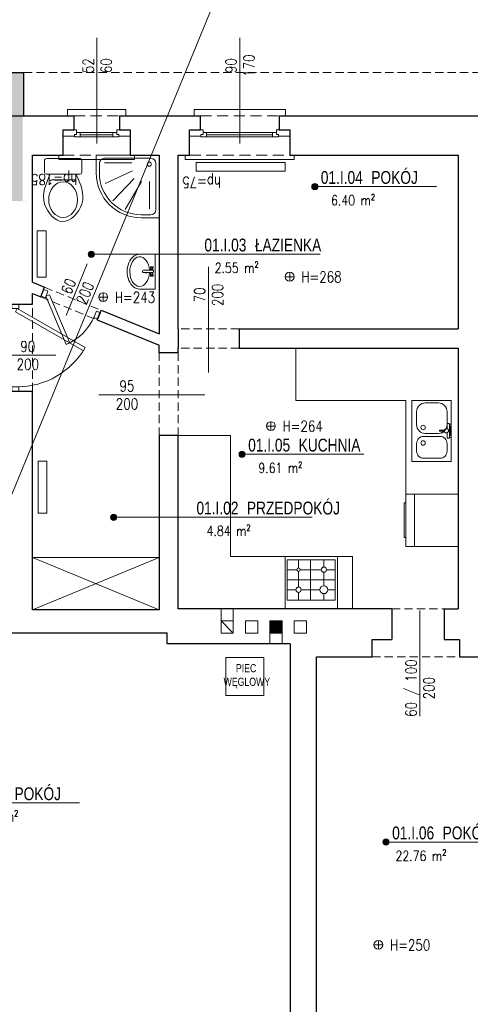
# Model space of a CAD drawing. Header units: millimetres. Extents: x 284606 to 628701, y -213781 to -93475.
# Tile 7 of 102: x 287550 to 288067, y -106438 to -105307. Entities that reach past the tile are written whole.
import ezdxf
from ezdxf.enums import TextEntityAlignment as Align

# ---------------------------------------------------------------- set-up
doc = ezdxf.new("R2010")
doc.units = ezdxf.units.MM
doc.linetypes.add('HIDDEN', pattern=[9.525, 6.35, -3.175])
doc.layers.get('0').update_dxf_attribs({"lineweight": 0})
for name, color, linetype, lineweight in [('!STR_Elewacje 0.15', 10, 'Continuous', 15), ('!STR_Konstrukcja 0.20', 200, 'Continuous', 20), ('!STR_Konstrukcja 0.30', 64, 'Continuous', 30), ('!STR_Ocieplenie 0.05', 1, 'Continuous', 5), ('!STR_Opisy 0.09', 8, 'Continuous', 9), ('!STR_Przerywana 0.09', 8, 'HIDDEN', 9), ('!STR_Stolarka drzwiowa', 8, 'Continuous', 15), ('!STR_Stolarka okienna', 72, 'Continuous', 15)]:
    doc.layers.add(name, color=color, linetype=linetype, lineweight=lineweight)
for name, color, linetype, lineweight, true_color in [('!STR_Kreskowanie ścian', 7, 'Continuous', 5, 0xa6a6a6), ('!STR_Wentylacja', 7, 'Continuous', 15, 0x3399ff), ('EKO Wyposażenie', 7, 'Continuous', 5, 0x919191)]:
    doc.layers.add(name, color=color, linetype=linetype, lineweight=lineweight, true_color=true_color)
doc.styles.add('1_50', font='txt', dxfattribs={"width": 0.8})
doc.styles.add('AB_Arial', font='NirmalaS.ttf')
doc.styles.add('EKO 1-10', font='romans.shx', dxfattribs={"width": 0.8, "height": 15})
doc.styles.add('EKO 1-5', font='romans.shx', dxfattribs={"width": 0.8, "height": 10})

# ---------------------------------------------------------------- blocks, each defined once
blk = doc.blocks.new('PIEC KAFLOWY')
at = {"layer": 'EKO Wyposażenie'}
blk.add_lwpolyline([(12.5, -14.8), (73.2, -14.8), (73.2, -75.5), (12.5, -75.5)], close=True, dxfattribs=at)
at = {"layer": 'EKO Wyposażenie', "insert": (33.9, -25.4), "char_height": 19.5, "attachment_point": 1, "style": '1_50'}
blk.add_mtext_dynamic_manual_height_columns('\\pi-5.3249;{\\H0.66667x;PIEC \\P\\pi-25.002;WĘGLOWY}', width=18.247, gutter_width=12.5, heights=[0], dxfattribs=at)
blk = doc.blocks.new('*U119')
for p, q in [((0, 19.3), (0, -19.3)), ((16, 21.3), (2, 21.3)), ((18, -19.3), (18, 19.3)), ((24.4, 13.1), (24.4, -12.8)), ((16, -21.3), (2, -21.3))]:
    blk.add_line(p, q)
for centre, start, end in [((2, 19.3), 90, 180), ((16, 19.3), 360, 90), ((26.4, 13.1), 114.5682, 180), ((2, -19.3), 180, 270), ((16, -19.3), 270, 360), ((26.4, -12.8), 180, 244.5293)]:
    blk.add_arc(centre, 2, start, end)
blk.add_ellipse((47.2, 0.1), major_axis=(20.4, 0), ratio=0.810803)
blk.add_open_spline([(18, 14.9), (29.2, 20), (49.7, 28.9), (82.8, 0.7), (50.2, -29.4), (29.2, -20), (18, -14.6)], degree=3, knots=[1.212901, 1.212901, 1.212901, 1.212901, 36.090844, 64.924591, 94.904253, 129.876154, 129.876154, 129.876154, 129.876154])
blk = doc.blocks.new('*U229')
at = {"linetype": 'Continuous'}
for p, q in [((-31.3, 27.6), (-31.3, 0)), ((-1.6, 4), (-1.6, 20.6)), ((0.2, 22.4), (0.6, 22.4)), ((2.4, 20.6), (2.4, 4)), ((31.3, 27.6), (31.3, 0)), ((-31.3, 0), (31.3, 0)), ((-4.7, 7.9), (-6.9, 8.3)), ((-4.7, 3.8), (-6.9, 3.4)), ((-1.6, 4.2), (-4.1, 4.2)), ((-1.6, 8.5), (-4, 7.3)), ((1.2, 2.8), (-0.4, 2.8)), ((4.8, 7.3), (2.4, 8.5)), ((4.8, 4.2), (2.4, 4.2)), ((5.5, 7.9), (7.7, 8.3)), ((5.5, 3.8), (7.7, 3.4))]:
    blk.add_line(p, q, dxfattribs=at)
for centre, radius, start, end in [((0.3, 15.9), 2.89, 131.1962, 228.8038), ((0.2, 20.6), 1.8, 90, 180), ((0.6, 20.6), 1.8, 0, 90), ((0.3, 15.9), 2.89, 318.1635, 41.8365), ((-0.4, 4), 1.2, 180, 270), ((1.2, 4), 1.2, 270, 0)]:
    blk.add_arc(centre, radius, start, end, dxfattribs=at)
for centre, major_axis, ratio, start_param, end_param in [((0, 27.6), (31.3, 0), 0.713042, 0, 3.141593), ((0, 27.6), (26.6, 0), 0.662269, 4.803016, 10.93344), ((5.5, 5.8), (0, 2.05), 0.476554, 0, 3.141593), ((7.8, 5.8), (0, 2.47), 0.476554, 5.436764, 10.271199)]:
    blk.add_ellipse(centre, major_axis=major_axis, ratio=ratio, start_param=start_param, end_param=end_param, dxfattribs=at)
at = {"linetype": 'Continuous', "extrusion": (-3.22359e-14, -3.55849e-14, -1)}
blk.add_ellipse((-7.3, 5.8), major_axis=(0, 2.05), ratio=0.476554, dxfattribs=at)
for centre, major_axis, start_param, end_param in [((-7, 5.8), (0, 2.47), 5.436764, 10.271199), ((-4.7, 5.8), (0, 2.05), 0, 3.141593)]:
    blk.add_ellipse(centre, major_axis=major_axis, ratio=0.476554, start_param=start_param, end_param=end_param, dxfattribs=at)
at = {"linetype": 'Continuous'}
blk.add_ellipse((8.1, 5.8), major_axis=(0, 2.05), ratio=0.476554, dxfattribs=at)
blk = doc.blocks.new('wysokosc2')
at = {"ltscale": 2}
for points in [[(-5.1, 0), (5, 0)], [(0, 5.1), (0, -5.1)]]:
    blk.add_lwpolyline(points, dxfattribs=at)
blk.add_circle((0, 0), 5.03, dxfattribs=at)
at = {"ltscale": 2, "style": 'EKO 1-5', "width": 0.8}
blk.add_attdef('WYS', (13.3, -6), '', height=12.5, dxfattribs=at)
blk = doc.blocks.new('brodzik2')
for p, q in [((-11.8, 85.6), (-25.6, 85.6)), ((-4.6, 11.8), (-4.6, 78.4)), ((-85.6, 25.6), (-85.6, 11.8)), ((-78.4, 4.6), (-11.8, 4.6))]:
    blk.add_line(p, q)
for points in [[(-25.6, 90), (0, 90), (0, 0), (-90, 0), (-90, 25.6)], [(-22.4, 38.2), (-40.9, 77.4)], [(-10.9, 38.9), (-10.9, 78.4)], [(-33.8, 35.8), (-65.4, 66.3)], [(-37.7, 25.3), (-78.3, 48.7)], [(-37.7, 13.6), (-77.2, 13.6)]]:
    blk.add_lwpolyline(points)
blk.add_circle((-13, 13.9), 2.96)
for centre, radius, start, end in [((-25.5, 25.5), 64.5, 90.0764, 179.9683), ((-25.6, 25.6), 60, 90, 180), ((-11.8, 78.4), 7.2, 360, 90), ((-78.4, 11.8), 7.2, 180, 270), ((-11.8, 11.8), 7.2, 270, 0)]:
    blk.add_arc(centre, radius, start, end)
blk = doc.blocks.new('*U232')
for p, q in [((-60, 0), (0, 0)), ((0, 0), (0, -60)), ((-60, -5), (-60, 0)), ((-60, -60), (-60, -5)), ((-60, -5), (-60, -5)), ((-57.5, -10), (-2.5, -10)), ((-57.5, -56.5), (-57.5, -10)), ((-44.5, -17.5), (-44.5, -10)), ((-29.2, -10), (-29.2, -56.5)), ((-15.5, -10), (-15.5, -19)), ((-2.5, -10), (-2.5, -56.5)), ((-57.5, -22), (-49, -22)), ((-40, -22), (-18.5, -22)), ((-12.5, -22), (-2.5, -22)), ((-2.5, -33.5), (-57.5, -33.5)), ((-44.5, -42), (-44.5, -26.5)), ((-15.5, -25), (-15.5, -43)), ((-47.5, -45), (-57.5, -45)), ((-17.5, -45), (-41.5, -45)), ((-2.5, -45), (-13.5, -45)), ((-2.5, -56.5), (-57.5, -56.5)), ((-44.5, -56.5), (-44.5, -48)), ((-15.5, -47), (-15.5, -56.5)), ((0, -60), (-60, -60))]:
    blk.add_line(p, q)
for centre, radius in [((-44.5, -22), 4.5), ((-15.5, -22), 3), ((-44.5, -45), 3), ((-15.5, -45), 2)]:
    blk.add_circle(centre, radius)
blk = doc.blocks.new('*U106')
blk.add_lwpolyline([(70, -45), (0, -45), (0, 0), (70, 0)], close=True)
for points in [[(20.6, -4.6), (11.6, -4.6, 0.414214), (3.6, -12.6), (3.6, -31.6, 0.414214), (11.6, -39.6), (20.6, -39.6, 0.414214), (28.6, -31.6), (28.6, -12.6, 0.414214)], [(42, -39.6), (57, -39.6, 0.414214), (67, -29.6), (67, -14.6, 0.414214), (57, -4.6), (42, -4.6, 0.414214), (32, -14.6), (32, -29.6, 0.414214)]]:
    blk.add_lwpolyline(points, format="xyb", close=True)
for centre in [(21.1, -32.1), (38.9, -32.1)]:
    blk.add_circle(centre, 2.54)
blk = doc.blocks.new('*U107')
for p, q in [((-11.1, 2.2), (-11.6, 1.6)), ((-11.6, 1.6), (-7.9, -0.1)), ((-7.6, 0.8), (-11.1, 2.2)), ((-4.9, 7.5), (-4.6, 1.8)), ((-2.9, 8.1), (-4.4, 8)), ((-0.4, 7.7), (-2.4, 7.6)), ((-1.5, -7.8), (-2.4, 7.6)), ((-2.4, 7.6), (-2.2, 5.1)), ((-2.2, 5.1), (-0.2, 5.2)), ((-0.7, -5.3), (-1.2, 5.2)), ((-0.2, 5.2), (-0.4, 7.7)), ((-13.4, -0.7), (-13.4, -1.2)), ((-8, -0.2), (-13.2, -0.5)), ((-13.1, -1.5), (-7.9, -1.2)), ((-4.3, -2.8), (-4, -8)), ((-3.5, -8.5), (-2, -8.4)), ((0.3, -5.2), (-1.7, -5.3)), ((-1.7, -5.3), (-1.5, -7.8)), ((-1.5, -7.8), (0.5, -7.7)), ((0.5, -7.7), (0.3, -5.2))]:
    blk.add_line(p, q)
blk.add_circle((-5.4, -0.5), 2.5)
for centre, radius, start, end in [((-4.4, 7.5), 0.5, 93.0582, 183.0582), ((-2.9, 7.6), 0.5, 3.0582, 93.0582), ((-13.2, -0.7), 0.25, 93.0582, 183.0582), ((-13.2, -1.2), 0.25, 183.0582, 273.0582), ((-3.5, -8), 0.5, 183.0582, 273.0582), ((-2, -7.9), 0.5, 273.0582, 3.0582)]:
    blk.add_arc(centre, radius, start, end)
blk = doc.blocks.new('*U233')
for p, q in [((0, 60), (60, 60)), ((0, 0), (0, 60)), ((60, 0), (60, 60)), ((0, 50), (60, 50)), ((0, 0), (60, 0))]:
    blk.add_line(p, q)
blk.add_lwpolyline([(50, 60), (50, 62), (10, 62), (10, 60)])
blk = doc.blocks.new('*U121')
at = {"layer": '!STR_Opisy 0.09', "linetype": 'Continuous'}
blk.add_line((0, -153.5), (0, -32.2), dxfattribs=at)
at = {"layer": '!STR_Opisy 0.09', "linetype": 'Continuous', "style": 'EKO 1-5', "width": 0.8}
blk.add_attdef('HP=', (50.5, 21.5), '', height=12.5, rotation=180, dxfattribs=at)
at = {"layer": '!STR_Opisy 0.09', "ltscale": 0.7, "style": 'EKO 1-5', "width": 0.8}
blk.add_attdef('WYS', text='', height=12.5, rotation=270, dxfattribs=at).set_placement((-10.5, -121.4), align=Align.MIDDLE_CENTER)
at = {"layer": '!STR_Opisy 0.09', "linetype": 'Continuous', "style": 'EKO 1-5', "width": 0.8}
blk.add_attdef('SZER', text='', height=12.5, rotation=270, dxfattribs=at).set_placement((0, -121.4), align=Align.BOTTOM_CENTER)
blk = doc.blocks.new('*U234')
at = {"layer": '!STR_Opisy 0.09', "linetype": 'Continuous'}
blk.add_line((0, 32.1), (0, -89.2), dxfattribs=at)
at = {"layer": '!STR_Opisy 0.09', "ltscale": 0.7, "style": 'EKO 1-5', "width": 0.8}
blk.add_attdef('WYS', text='', height=12.5, rotation=270, dxfattribs=at).set_placement((-10.5, 0), align=Align.MIDDLE_CENTER)
at = {"layer": '!STR_Opisy 0.09', "linetype": 'Continuous', "style": 'EKO 1-5', "width": 0.8}
blk.add_attdef('SZER', text='', height=12.5, rotation=270, dxfattribs=at).set_placement((0, 0), align=Align.BOTTOM_CENTER)
blk.add_attdef('HP=', (50.5, -134.6), '', height=12.5, rotation=180, dxfattribs=at)
blk = doc.blocks.new('*U238')
at = {"layer": '!STR_Opisy 0.09', "linetype": 'Continuous'}
blk.add_line((53.7, 44.2), (53.7, -20), dxfattribs=at)
at = {"layer": '!STR_Stolarka drzwiowa'}
for points in [[(0, 0), (45, 77.9), (48.8, 75.8), (3.8, -2.2)], [(-5, -6.2), (0, -6.2), (0, 1.8), (-5, 1.8)], [(90, -6.2), (95, -6.2), (95, 1.8), (90, 1.8)]]:
    blk.add_lwpolyline(points, close=True, dxfattribs=at)
blk.add_arc((0, 0), 90, 0, 60, dxfattribs=at)
at = {"layer": '!STR_Opisy 0.09', "linetype": 'Continuous', "style": 'EKO 1-10', "width": 0.8}
blk.add_attdef('SZER', text='', height=12.5, rotation=90, dxfattribs=at).set_placement((53.7, 12.1), align=Align.BOTTOM_CENTER)
at = {"layer": '!STR_Opisy 0.09', "ltscale": 0.7, "style": 'EKO 1-10', "width": 0.8}
blk.add_attdef('WYS', text='', height=12.5, rotation=90, dxfattribs=at).set_placement((64.2, 12.1), align=Align.MIDDLE_CENTER)
blk = doc.blocks.new('*U241')
at = {"layer": '!STR_Opisy 0.09', "linetype": 'Continuous'}
blk.add_line((29.7, 52.5), (29.7, -11.7), dxfattribs=at)
at = {"layer": '!STR_Stolarka drzwiowa'}
for points in [[(-5, 6.2), (0, 6.2), (0, -1.8), (-5, -1.8)], [(0, 0), (42.4, -42.4), (45.5, -39.3), (3.1, 3.1)], [(60, 6.2), (65, 6.2), (65, -1.8), (60, -1.8)]]:
    blk.add_lwpolyline(points, close=True, dxfattribs=at)
blk.add_arc((0, 0), 60, 315, 0, dxfattribs=at)
at = {"layer": '!STR_Opisy 0.09', "linetype": 'Continuous', "style": 'EKO 1-10', "width": 0.8}
blk.add_attdef('SZER', text='', height=12.5, rotation=90, dxfattribs=at).set_placement((29.7, 20.4), align=Align.BOTTOM_CENTER)
at = {"layer": '!STR_Opisy 0.09', "ltscale": 0.7, "style": 'EKO 1-10', "width": 0.8}
blk.add_attdef('WYS', text='', height=12.5, rotation=90, dxfattribs=at).set_placement((40.2, 20.4), align=Align.MIDDLE_CENTER)
blk = doc.blocks.new('*U134')
at = {"layer": '!STR_Konstrukcja 0.20', "linetype": 'Continuous', "lineweight": 15}
for points in [[(8.1, 45.8), (0.6, 45.8), (0.6, 53.3), (105.6, 53.3), (105.6, 45.8), (98.1, 45.8)], [(-4.4, 0.8), (-9.4, 0.8), (-9.4, -4.2), (115.6, -4.2), (115.6, 0.8), (110.6, 0.8)]]:
    blk.add_lwpolyline(points, dxfattribs=at)
at = {"layer": '!STR_Konstrukcja 0.30', "ltscale": 2}
for points in [[(-4.4, 0.8), (-4.4, 29.7), (8.1, 29.7), (8.1, 45.8)], [(98.1, 45.8), (98.1, 29.7), (110.6, 29.7), (110.6, 0.8)]]:
    blk.add_lwpolyline(points, dxfattribs=at)
at = {"layer": '!STR_Przerywana 0.09', "ltscale": 2}
for points in [[(8.1, 45.8), (98.1, 45.8)], [(-4.4, 0.8), (110.6, 0.8)]]:
    blk.add_lwpolyline(points, dxfattribs=at)
at = {"layer": '!STR_Stolarka okienna', "ltscale": 0.3}
for points in [[(-4.4, 22.6), (-4.4, 29.7), (11, 29.7), (11, 24.5), (8.5, 24.5), (8.5, 22.6), (-4.4, 22.6)], [(97.6, 21.6), (97.6, 24.5), (95.1, 24.5), (95.1, 26.7), (11, 26.7), (11, 24.5), (8.5, 24.5), (8.5, 21.6), (97.6, 21.6)], [(15.1, 26.7), (15.1, 21.6)], [(90.6, 24.1), (15.1, 24.1)], [(90.6, 21.6), (90.6, 26.7)], [(110.6, 22.6), (110.6, 29.7), (95.1, 29.7), (95.1, 24.5), (97.6, 24.5), (97.6, 22.6), (110.6, 22.6)]]:
    blk.add_lwpolyline(points, dxfattribs=at)
blk = doc.blocks.new('*U246')
at = {"layer": '!STR_Opisy 0.09', "linetype": 'Continuous'}
blk.add_line((0, 32.1), (0, -89.2), dxfattribs=at)
at = {"layer": '!STR_Opisy 0.09', "ltscale": 0.7, "style": 'EKO 1-5', "width": 0.8}
blk.add_attdef('WYS', text='', height=12.5, rotation=270, dxfattribs=at).set_placement((-10.5, 0), align=Align.MIDDLE_CENTER)
at = {"layer": '!STR_Opisy 0.09', "linetype": 'Continuous', "style": 'EKO 1-5', "width": 0.8}
blk.add_attdef('SZER', text='', height=12.5, rotation=270, dxfattribs=at).set_placement((0, 0), align=Align.BOTTOM_CENTER)
blk.add_attdef('HP=', (21.4, -127.7), '', height=12.5, rotation=180, dxfattribs=at)
blk = doc.blocks.new('*U145')
at = {"layer": '!STR_Konstrukcja 0.20', "linetype": 'Continuous', "lineweight": 15}
for points in [[(8.1, 45.8), (0.6, 45.8), (0.6, 53.3), (67.6, 53.3), (67.6, 45.8), (60.1, 45.8)], [(-4.4, 0.8), (-9.4, 0.8), (-9.4, -4.2), (77.6, -4.2), (77.6, 0.8), (72.6, 0.8)]]:
    blk.add_lwpolyline(points, dxfattribs=at)
at = {"layer": '!STR_Konstrukcja 0.30', "ltscale": 2}
for points in [[(-4.4, 0.8), (-4.4, 29.7), (8.1, 29.7), (8.1, 45.8)], [(60.1, 45.8), (60.1, 29.7), (72.6, 29.7), (72.6, 0.8)]]:
    blk.add_lwpolyline(points, dxfattribs=at)
at = {"layer": '!STR_Przerywana 0.09', "ltscale": 2}
for points in [[(8.1, 45.8), (60.1, 45.8)], [(-4.4, 0.8), (72.6, 0.8)]]:
    blk.add_lwpolyline(points, dxfattribs=at)
at = {"layer": '!STR_Stolarka okienna', "ltscale": 0.3}
for points in [[(-4.4, 22.6), (-4.4, 29.7), (11, 29.7), (11, 24.5), (8.5, 24.5), (8.5, 22.6), (-4.4, 22.6)], [(59.6, 21.6), (59.6, 24.5), (57.1, 24.5), (57.1, 26.7), (11, 26.7), (11, 24.5), (8.5, 24.5), (8.5, 21.6), (59.6, 21.6)], [(15.1, 26.7), (15.1, 21.6)], [(52.6, 24.1), (15.1, 24.1)], [(52.6, 21.6), (52.6, 26.7)], [(72.6, 22.6), (72.6, 29.7), (57.1, 29.7), (57.1, 24.5), (59.6, 24.5), (59.6, 22.6), (72.6, 22.6)]]:
    blk.add_lwpolyline(points, dxfattribs=at)
blk = doc.blocks.new('*U154')
at = {"layer": '!STR_Opisy 0.09', "linetype": 'Continuous'}
blk.add_line((0, 32.1), (0, -89.2), dxfattribs=at)
at = {"layer": '!STR_Opisy 0.09', "ltscale": 0.7, "style": 'EKO 1-5', "width": 0.8}
blk.add_attdef('WYS', text='', height=12.5, rotation=270, dxfattribs=at).set_placement((-10.5, 0), align=Align.MIDDLE_CENTER)
at = {"layer": '!STR_Opisy 0.09', "linetype": 'Continuous', "style": 'EKO 1-5', "width": 0.8}
blk.add_attdef('SZER', text='', height=12.5, rotation=270, dxfattribs=at).set_placement((0, 0), align=Align.BOTTOM_CENTER)
blk.add_attdef('HP=', (22.5, -124.5), '', height=12.5, rotation=180, dxfattribs=at)
blk = doc.blocks.new('*U459')
at = {"ltscale": 0.3}
blk.add_hatch(color=256, dxfattribs=at).paths.add_polyline_path([(-0.9, 50, 1), (6.8, 50, 1)])
at = {"ltscale": 1.5}
blk.add_line((17.6, 50), (154.6, 50), dxfattribs=at)
at = {"ltscale": 0.3}
blk.add_lwpolyline([(17.6, 50), (3, 50)], dxfattribs=at)
blk.add_circle((3, 50), 3.86, dxfattribs=at)
at = {"ltscale": 1.5, "width": 0.8}
for tag, p, height, style in [('NR_POM.', (10.5, 53.4), 16, 'AB_Arial'), ('NAZWA_POMIESZCZENIA', (66.9, 53.4), 16, 'AB_Arial'), ('POSADZKA', (9.1, 4), 12.5, 'EKO 1-5')]:
    blk.add_attdef(tag, p, '', height=height, rotation=0, dxfattribs=dict(at, style=style))
at = {"ltscale": 1.5, "style": 'EKO 1-5', "width": 0.8}
blk.add_attdef('POWIERZCHNIA', text='', height=12.5, rotation=0, dxfattribs=at).set_placement((78.1, 22.9), align=Align.BOTTOM_RIGHT)
blk = doc.blocks.new('*U470')
at = {"ltscale": 0.3}
blk.add_hatch(color=256, dxfattribs=at).paths.add_polyline_path([(-134.5, 50, 1), (-126.7, 50, 1)])
at = {"ltscale": 1.5}
blk.add_line((17.6, 50), (154.6, 50), dxfattribs=at)
at = {"ltscale": 0.3}
blk.add_lwpolyline([(17.6, 50), (3, 50)], dxfattribs=at)
blk.add_circle((-130.6, 50), 3.86, dxfattribs=at)
at = {"ltscale": 1.5, "width": 0.8}
for tag, p, height, style in [('NR_POM.', (10.5, 53.4), 16, 'AB_Arial'), ('NAZWA_POMIESZCZENIA', (66.9, 53.4), 16, 'AB_Arial'), ('POSADZKA', (9.1, 4), 12.5, 'EKO 1-5')]:
    blk.add_attdef(tag, p, '', height=height, rotation=0, dxfattribs=dict(at, style=style))
at = {"ltscale": 1.5, "style": 'EKO 1-5', "width": 0.8}
blk.add_attdef('POWIERZCHNIA', text='', height=12.5, rotation=0, dxfattribs=at).set_placement((78.1, 22.9), align=Align.BOTTOM_RIGHT)
blk = doc.blocks.new('*U469')
at = {"ltscale": 0.3}
blk.add_hatch(color=256, dxfattribs=at).paths.add_polyline_path([(-96.5, 50, 1), (-88.8, 50, 1)])
at = {"ltscale": 1.5}
blk.add_line((17.6, 50), (154.6, 50), dxfattribs=at)
at = {"ltscale": 0.3}
blk.add_lwpolyline([(17.6, 50), (3, 50)], dxfattribs=at)
blk.add_circle((-92.6, 50), 3.86, dxfattribs=at)
at = {"ltscale": 1.5, "width": 0.8}
for tag, p, height, style in [('NR_POM.', (10.5, 53.4), 16, 'AB_Arial'), ('NAZWA_POMIESZCZENIA', (66.9, 53.4), 16, 'AB_Arial'), ('POSADZKA', (9.1, 4), 12.5, 'EKO 1-5')]:
    blk.add_attdef(tag, p, '', height=height, rotation=0, dxfattribs=dict(at, style=style))
at = {"ltscale": 1.5, "style": 'EKO 1-5', "width": 0.8}
blk.add_attdef('POWIERZCHNIA', text='', height=12.5, rotation=0, dxfattribs=at).set_placement((78.1, 22.9), align=Align.BOTTOM_RIGHT)

msp = doc.modelspace()

# ---------------------------------------------------------------- hatches: boundary and pattern name
at = {"layer": '!STR_Kreskowanie ścian', "ltscale": 1.5}
h = msp.add_hatch(dxfattribs=at)
h.set_pattern_fill('AR-B88', color=8, scale=0.1, angle=90)
h.set_pattern_definition([(90, (0.048, 2671.18), (-20.32, 1e-15), []), (180, (0.048, 2671.18), (-20.32, -10.16), [20.32, -20.32])])
h.paths.add_polyline_path([(287467.9, -106579), (287422.9, -106579), (287422.9, -106573), (287422.8, -106573), (287372.8, -106623), (287372.8, -106629), (287467.9, -106629)])
h.paths.add_polyline_path([(287467.9, -106534), (287467.9, -106528), (287467.8, -106531), (287422.8, -106573), (287422.9, -106573), (287422.9, -106579), (287467.9, -106579)])
h.paths.add_polyline_path([(287509.7, -105418), (287554.6, -105417.9), (287554.6, -105367.9), (287459.6, -105368), (287459.6, -105514.9), (287509.7, -105514.9)])
h.paths.add_polyline_path([(287553.1, -105418), (287509.7, -105418), (287509.7, -105514.9), (287569.5, -105516), (287553.1, -105516)])
h.paths.add_polyline_path([(288412.1, -105431), (288412.1, -105431), (288412.1, -105418), (288325.1, -105418), (288325.1, -105463), (288325.1, -105463), (288325.1, -105477.7), (288355.1, -105476), (288355.1, -105476)])
h.paths.add_polyline_path([(288462.1, -105381), (288462.1, -105368), (288325.1, -105368), (288325.1, -105418), (288412.1, -105418), (288412.1, -105431), (288412.1, -105431)])
h.paths.add_polyline_path([(288355.1, -105476), (288325.1, -105453), (288325.1, -105504.6), (288325.1, -105587.5), (288325.1, -105500.7), (288355.1, -105475.7)])
h.paths.add_polyline_path([(288234.9, -105741), (288234.9, -105706.1), (288212.4, -105706.1), (288212.4, -105741)])
h.paths.add_polyline_path([(287075.5, -105726.8), (287075.5, -105672.7), (287050.5, -105672.7), (287050.5, -105726.8)])
h.paths.add_polyline_path([(288602, -105749.7), (288602, -105711.9), (288579.5, -105711.9), (288579.5, -105749.7)])
h.paths.add_polyline_path([(287924.9, -106505.2), (287963.3, -106505.2), (287963.3, -106482.7), (287924.9, -106482.7)])
h.paths.add_polyline_path([(286998, -106391.4), (286990.5, -106391.4), (286990.5, -106286.4), (286998, -106286.4)], flags=16)
h.paths.add_polyline_path([(287033.3, -106376.4), (287028.1, -106376.4), (287028.1, -106380.9), (287025.2, -106380.9), (287025.2, -106383.9), (286998.1, -106383.9), (286998.1, -106572.6), (287043.1, -106527.6), (287043.1, -106396.4), (287032.2, -106396.4), (287032.2, -106383.4), (287033.3, -106383.4)])
h.paths.add_polyline_path([(286998.1, -106117.9), (287025.2, -106117.9), (287025.2, -106120.8), (287028.1, -106120.8), (287028.1, -106124.9), (287033.3, -106124.9), (287033.3, -106118.3), (287032.2, -106118.3), (287032.2, -106105.4), (287043.1, -106105.4), (287043.1, -106026.7), (286998.1, -106026.7)])
h.paths.add_polyline_path([(287025.2, -106207.9), (286998.1, -106207.9), (286998.1, -106293.9), (287025.2, -106293.9), (287025.2, -106296.8), (287028.1, -106296.8), (287028.1, -106300.9), (287033.3, -106300.9), (287033.3, -106294.3), (287032.2, -106294.3), (287032.2, -106281.4), (287043.1, -106281.4), (287043.1, -106220.4), (287032.2, -106220.4), (287032.2, -106207.4), (287033.3, -106207.4), (287033.3, -106200.4), (287028.1, -106200.4), (287028.1, -106204.9), (287025.2, -106204.9)])
h.paths.add_polyline_path([(286998.1, -106026.7), (286948.1, -106026.7), (286948.1, -106622.6), (286998.1, -106572.6)])
h.paths.add_polyline_path([(286998, -106110.4), (286998, -106215.4), (286990.5, -106215.4), (286990.5, -106110.4)], flags=16)
h.paths.add_polyline_path([(288890.5, -106319.9), (288864.1, -106319.9), (288864.1, -106316.9), (288861.1, -106316.9), (288861.1, -106312.4), (288855.9, -106312.4), (288855.9, -106319.4), (288857, -106319.4), (288857, -106332.4), (288845.5, -106332.4), (288845.5, -106528), (288890.5, -106573)])
h.paths.add_polyline_path([(288905.4, -106170.4), (288905.4, -106065.4), (288897.9, -106065.4), (288897.9, -106170.4)], flags=16)
h.paths.add_polyline_path([(288905.4, -106162.9), (288890.5, -106162.9), (288890.5, -106229.9), (288905.4, -106229.9), (288905.4, -106222.4), (288897.9, -106222.4), (288897.9, -106327.4), (288905.4, -106327.4), (288905.4, -106319.9), (288890.5, -106319.9), (288890.5, -106573), (288940.4, -106623), (288940.4, -105381.2), (288890.5, -105431.1), (288890.5, -106072.9), (288905.4, -106072.9)])
h.paths.add_polyline_path([(288855.9, -106079.9), (288861.1, -106079.9), (288861.1, -106075.8), (288864.1, -106075.8), (288864.1, -106072.9), (288890.5, -106072.9), (288890.5, -105431.1), (288845.5, -105476.1), (288845.5, -106060.4), (288857, -106060.4), (288857, -106073.3), (288855.9, -106073.3)])
h.paths.add_polyline_path([(288861.1, -106155.4), (288855.9, -106155.4), (288855.9, -106162.4), (288857, -106162.4), (288857, -106175.4), (288845.5, -106175.4), (288845.5, -106217.4), (288857, -106217.4), (288857, -106230.3), (288855.9, -106230.3), (288855.9, -106236.9), (288861.1, -106236.9), (288861.1, -106232.8), (288864.1, -106232.8), (288864.1, -106229.9), (288890.5, -106229.9), (288890.5, -106162.9), (288864.1, -106162.9), (288864.1, -106159.9), (288861.1, -106159.9)])
at = {"layer": '!STR_Wentylacja', "ltscale": 1.5}
h = msp.add_hatch(color=8, dxfattribs=at)
h.dxf.hatch_style = 1
h.paths.add_polyline_path([(287850.7, -105997.7), (287836.7, -105997.7), (287836.7, -106011.7), (287850.7, -106011.7)])

# ---------------------------------------------------------------- linework, layer by layer
at = {"layer": '!STR_Elewacje 0.15', "color": 8, "ltscale": 1.5}
for points in [[(287752.3, -105471.3), (287854.3, -105471.3), (287854.3, -105481.3), (287752.3, -105481.3)], [(287580, -105549.8), (287580, -105603.2), (287570, -105603.2), (287570, -105549.8)], [(287580.9, -105814.4), (287580.9, -105874.1), (287570.9, -105874.1), (287570.9, -105814.4)]]:
    msp.add_lwpolyline(points, close=True, dxfattribs=at)
at = {"layer": '!STR_Konstrukcja 0.30', "color": 8, "ltscale": 1.5}
for p, q in [((287554.6, -105417.9), (287554.6, -105367.9)), ((287564.6, -105608.9), (287578.4, -105614.6)), ((287573.9, -105625.7), (287578.4, -105614.6)), ((287564.6, -105621.9), (287573.9, -105625.7)), ((287535, -105633.9), (287564.6, -105633.9)), ((287638.7, -105652.1), (287643.2, -105641)), ((287643.2, -105641), (287709.6, -105668.1)), ((287638.7, -105652.1), (287709.6, -105681)), ((287731.6, -105662.5), (287731.6, -105684.5)), ((287801.6, -105662.5), (288052.6, -105662.5)), ((287801.6, -105662.5), (287801.6, -105684.5)), ((287709.6, -105690), (287709.6, -105681)), ((287801.6, -105684.5), (288052.6, -105684.5)), ((287731.6, -105690), (287709.6, -105690)), ((287535, -105733.9), (287564.6, -105733.9)), ((287731.6, -105785), (287709.6, -105785)), ((287976.6, -105983.9), (287976.6, -106018.9)), ((288036.6, -105983.9), (288036.6, -106018.9)), ((288036.6, -105983.9), (288052.6, -105983.9))]:
    msp.add_line(p, q, dxfattribs=at)
for points in [[(287459.6, -105464.9), (287459.6, -105367.9), (287554.6, -105367.9)], [(286985, -105514.9), (287509.6, -105514.9), (287509.6, -105417.9), (287612.1, -105417.9)], [(287664.1, -105417.9), (287757.2, -105417.9)], [(287847.2, -105417.9), (288156.5, -105417.9)], [(287564.6, -105608.9), (287564.6, -105462.9), (287599.6, -105462.9)], [(287676.6, -105462.9), (287709.6, -105462.9), (287709.6, -105668.1)], [(287731.6, -105662.5), (287731.6, -105462.9), (287744.7, -105462.9)], [(287859.7, -105462.9), (288052.6, -105462.9), (288052.6, -105662.5)], [(287564.6, -105633.9), (287564.6, -105621.9), (287564.6, -105621.9)], [(287731.6, -105690), (287731.6, -105684.5)], [(288052.6, -105684.5), (288052.6, -105983.9)], [(287709.6, -105785), (287709.6, -105984.9), (287564.6, -105984.9), (287564.6, -105733.9)], [(287976.6, -105983.9), (287731.6, -105983.9), (287731.6, -105785)], [(287523, -106011.2), (287719, -106011.2)], [(287860, -106024.2), (287719, -106024.2), (287719, -106011.2)], [(287860, -106024.2), (287860, -106523.9), (287804.4, -106523.9)], [(287954, -106038.9), (287954, -106018.9), (287976.6, -106018.9)], [(288036.6, -106018.9), (288054, -106018.9), (288054, -106038.9)], [(288037.5, -106545.9), (287890, -106545.9), (287890, -106038.9), (287954, -106038.9)], [(288054, -106038.9), (288265, -106038.9)]]:
    msp.add_lwpolyline(points, dxfattribs=at)
at = {"layer": '!STR_Ocieplenie 0.05', "color": 253, "ltscale": 1.5, "true_color": 0x999999}
msp.add_line((284771.2, -112581.3), (290111.6, -99604.1), dxfattribs=at)
at = {"layer": '!STR_Opisy 0.09', "color": 8}
for p, q in [((287631.8, -105576.7), (287764.5, -105576.7)), ((287657.6, -105878.7), (287745.5, -105878.7))]:
    msp.add_line(p, q, dxfattribs=at)
at = {"layer": '!STR_Przerywana 0.09', "color": 8, "ltscale": 1.5}
for p, q in [((287578.4, -105614.6), (287643.2, -105641)), ((287573.9, -105625.7), (287638.7, -105652.1)), ((287564.6, -105733.9), (287564.6, -105633.9)), ((287801.6, -105662.5), (287731.6, -105662.5)), ((287801.6, -105684.5), (287731.6, -105684.5)), ((287709.6, -105785), (287709.6, -105690)), ((287731.6, -105785), (287731.6, -105690)), ((287976.6, -105983.9), (288036.6, -105983.9)), ((287954, -106038.9), (288054, -106038.9))]:
    msp.add_line(p, q, dxfattribs=at)
msp.add_lwpolyline([(287554.6, -105367.9), (288367, -105367.9)], dxfattribs=at)
at = {"layer": '!STR_Wentylacja', "color": 8, "ltscale": 1.5}
for p, q in [((287780.7, -105983.9), (287780.7, -105997.7)), ((287794.7, -105983.9), (287794.7, -105997.7)), ((287780.7, -105997.7), (287794.7, -106011.7)), ((287836.7, -106011.7), (287836.7, -106024.2)), ((287850.7, -106011.7), (287850.7, -106024.2))]:
    msp.add_line(p, q, dxfattribs=at)
for points in [[(287780.7, -105997.7), (287780.7, -106011.7), (287794.7, -106011.7), (287794.7, -105997.7)], [(287808.7, -105997.7), (287808.7, -106011.7), (287822.7, -106011.7), (287822.7, -105997.7)], [(287836.7, -105997.7), (287836.7, -106011.7), (287850.7, -106011.7), (287850.7, -105997.7)], [(287864.7, -105997.7), (287864.7, -106011.7), (287878.7, -106011.7), (287878.7, -105997.7)]]:
    msp.add_lwpolyline(points, close=True, dxfattribs=at)
at = {"layer": 'EKO Wyposażenie', "color": 8}
for points in [[(287992.6, -105744.5), (287866.6, -105744.5), (287866.6, -105684.5), (288052.6, -105684.5), (288052.6, -105744.5), (288052.6, -105744.5)], [(288052.6, -105744.5), (288052.6, -105912.1), (287992.6, -105912.1), (287992.6, -105744.5)], [(287731.6, -105923.9), (287731.6, -105785), (287791.6, -105785), (287791.6, -105923.9)], [(287791.6, -105923.9), (287931.4, -105923.9), (287931.4, -105983.9), (287731.6, -105983.9), (287731.6, -105923.9)], [(287564.6, -105984.9), (287709.6, -105924.9)], [(287709.6, -105984.9), (287564.6, -105924.9)]]:
    msp.add_lwpolyline(points, dxfattribs=at)
msp.add_lwpolyline([(287564.6, -105984.9), (287709.6, -105984.9), (287709.6, -105924.9), (287564.6, -105924.9)], close=True, dxfattribs=at)

# ---------------------------------------------------------------- block references
at = {"layer": '!STR_Konstrukcja 0.30', "color": 8, "ltscale": 1.5}
ref = msp.add_blockref('*U234', (287766.2, -105623.4), dxfattribs=dict(at, xscale=-1))
ref.add_attrib('SZER', '70', dxfattribs={"layer": '!STR_Opisy 0.09', "linetype": 'Continuous', "height": 12.5, "rotation": 90, "style": 'EKO 1-5', "width": 0.8}).set_placement((287766.2, -105623.4), align=Align.BOTTOM_CENTER)
ref.add_attrib('WYS', '200', dxfattribs={"layer": '!STR_Opisy 0.09', "ltscale": 0.7, "height": 12.5, "rotation": 90, "style": 'EKO 1-5', "width": 0.8}).set_placement((287776.7, -105623.4), align=Align.MIDDLE_CENTER)
ref = msp.add_blockref('*U121', (287794.2, -105738), dxfattribs=dict(at, xscale=-1, rotation=270))
ref.add_attrib('SZER', '95', dxfattribs={"layer": '!STR_Opisy 0.09', "linetype": 'Continuous', "height": 12.5, "style": 'EKO 1-5', "width": 0.8}).set_placement((287672.8, -105738), align=Align.BOTTOM_CENTER)
ref.add_attrib('WYS', '200', dxfattribs={"layer": '!STR_Opisy 0.09', "ltscale": 0.7, "height": 12.5, "style": 'EKO 1-5', "width": 0.8}).set_placement((287672.8, -105748.6), align=Align.MIDDLE_CENTER)
ref = msp.add_blockref('*U121', (288008.6, -105953.5), dxfattribs=dict(at, xscale=-1))
ref.add_attrib('SZER', '60 / 100', dxfattribs={"layer": '!STR_Opisy 0.09', "linetype": 'Continuous', "height": 12.5, "rotation": 90, "style": 'EKO 1-5', "width": 0.8}).set_placement((288008.6, -106074.9), align=Align.BOTTOM_CENTER)
ref.add_attrib('WYS', '200', dxfattribs={"layer": '!STR_Opisy 0.09', "ltscale": 0.7, "height": 12.5, "rotation": 90, "style": 'EKO 1-5', "width": 0.8}).set_placement((288019.2, -106074.9), align=Align.MIDDLE_CENTER)
at = {"layer": '!STR_Opisy 0.09', "color": 8}
ref = msp.add_blockref('*U154', (287638.4, -105360.2), dxfattribs=dict(at, xscale=-1))
ref.add_attrib('SZER', '52', dxfattribs={"linetype": 'Continuous', "height": 12.5, "rotation": 90, "style": 'EKO 1-5', "width": 0.8}).set_placement((287638.4, -105360.2), align=Align.BOTTOM_CENTER)
ref.add_attrib('WYS', '60', dxfattribs={"ltscale": 0.7, "height": 12.5, "rotation": 90, "style": 'EKO 1-5', "width": 0.8}).set_placement((287649, -105360.2), align=Align.MIDDLE_CENTER)
ref.add_attrib('HP=', 'hp=185', (287615.9, -105484.7), dxfattribs={"linetype": 'Continuous', "height": 12.5, "rotation": 180, "style": 'EKO 1-5', "width": 0.8})
ref = msp.add_blockref('*U246', (287802.1, -105360.2), dxfattribs=dict(at, xscale=-1))
ref.add_attrib('SZER', '90', dxfattribs={"linetype": 'Continuous', "height": 12.5, "rotation": 90, "style": 'EKO 1-5', "width": 0.8}).set_placement((287802.1, -105360.2), align=Align.BOTTOM_CENTER)
ref.add_attrib('WYS', '170', dxfattribs={"ltscale": 0.7, "height": 12.5, "rotation": 90, "style": 'EKO 1-5', "width": 0.8}).set_placement((287812.7, -105360.2), align=Align.MIDDLE_CENTER)
ref.add_attrib('HP=', 'hp=75', (287780.7, -105487.9), dxfattribs={"linetype": 'Continuous', "height": 12.5, "rotation": 180, "style": 'EKO 1-5', "width": 0.8})
ref = msp.add_blockref('*U459', (287885.5, -105545.1), dxfattribs=dict(at, xscale=0.9199999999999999, yscale=0.9199999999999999, zscale=0.9199999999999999))
ref.add_attrib('NAZWA_POM', 'POKÓJ', (287953, -105495.9), dxfattribs={"layer": '0', "ltscale": 1.5, "height": 14.72, "rotation": 0, "style": 'AB_Arial', "width": 0.8})
ref.add_attrib('NUMER_POM', '01.I.04', (287895.1, -105495.9), dxfattribs={"layer": '0', "ltscale": 1.5, "height": 14.72, "rotation": 0, "style": 'AB_Arial', "width": 0.8})
ref.add_attrib('R-SURF', '6.40 m²', dxfattribs={"layer": '0', "ltscale": 1.5, "height": 11.5, "rotation": 0, "style": 'EKO 1-5', "width": 0.8}).set_placement((287957.3, -105524), align=Align.BOTTOM_RIGHT)
ref = msp.add_blockref('*U470', (287752, -105622.7), dxfattribs=dict(at, xscale=0.9199999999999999, yscale=0.9199999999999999, zscale=0.9199999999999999))
ref.add_attrib('NAZWA_POM', 'ŁAZIENKA', (287819.5, -105573.5), dxfattribs={"layer": '0', "ltscale": 1.5, "height": 14.72, "rotation": 0, "style": 'AB_Arial', "width": 0.8})
ref.add_attrib('NUMER_POM', '01.I.03', (287761.6, -105573.5), dxfattribs={"layer": '0', "ltscale": 1.5, "height": 14.72, "rotation": 0, "style": 'AB_Arial', "width": 0.8})
ref.add_attrib('R-SURF', '2.55 m²', dxfattribs={"layer": '0', "ltscale": 1.5, "height": 11.5, "rotation": 0, "style": 'EKO 1-5', "width": 0.8}).set_placement((287823.8, -105601.6), align=Align.BOTTOM_RIGHT)
ref = msp.add_blockref('wysokosc2', (287859.4, -105602.5), dxfattribs=dict(at, xscale=-1, rotation=180))
ref.add_attrib('WYS', 'H=268', (287872.7, -105609), dxfattribs={"layer": '0', "ltscale": 2, "height": 12.5, "style": 'EKO 1-5', "width": 0.8})
ref = msp.add_blockref('wysokosc2', (287645.6, -105625.9), dxfattribs=dict(at, xscale=-1, rotation=180))
ref.add_attrib('WYS', 'H=243', (287658.9, -105632.4), dxfattribs={"layer": '0', "ltscale": 2, "height": 12.5, "style": 'EKO 1-5', "width": 0.8})
ref = msp.add_blockref('wysokosc2', (287837.9, -105774), dxfattribs=dict(at, xscale=-1, rotation=180))
ref.add_attrib('WYS', 'H=264', (287851.2, -105780.4), dxfattribs={"layer": '0', "ltscale": 2, "height": 12.5, "style": 'EKO 1-5', "width": 0.8})
ref = msp.add_blockref('*U459', (287802.1, -105852.3), dxfattribs=dict(at, xscale=0.9199999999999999, yscale=0.9199999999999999, zscale=0.9199999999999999))
ref.add_attrib('NAZWA_POM', 'KUCHNIA', (287869.7, -105803.2), dxfattribs={"layer": '0', "ltscale": 1.5, "height": 14.72, "rotation": 0, "style": 'AB_Arial', "width": 0.8})
ref.add_attrib('NUMER_POM', '01.I.05', (287811.8, -105803.2), dxfattribs={"layer": '0', "ltscale": 1.5, "height": 14.72, "rotation": 0, "style": 'AB_Arial', "width": 0.8})
ref.add_attrib('R-SURF', '9.61 m²', dxfattribs={"layer": '0', "ltscale": 1.5, "height": 11.5, "rotation": 0, "style": 'EKO 1-5', "width": 0.8}).set_placement((287873.9, -105831.3), align=Align.BOTTOM_RIGHT)
ref = msp.add_blockref('*U469', (287742.8, -105924.7), dxfattribs=dict(at, xscale=0.9199999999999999, yscale=0.9199999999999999, zscale=0.9199999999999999))
ref.add_attrib('NAZWA_POM', 'PRZEDPOKÓJ', (287810.3, -105875.5), dxfattribs={"layer": '0', "ltscale": 1.5, "height": 14.72, "rotation": 0, "style": 'AB_Arial', "width": 0.8})
ref.add_attrib('NUMER_POM', '01.I.02', (287752.5, -105875.5), dxfattribs={"layer": '0', "ltscale": 1.5, "height": 14.72, "rotation": 0, "style": 'AB_Arial', "width": 0.8})
ref.add_attrib('R-SURF', '4.84 m²', dxfattribs={"layer": '0', "ltscale": 1.5, "height": 11.5, "rotation": 0, "style": 'EKO 1-5', "width": 0.8}).set_placement((287814.6, -105903.6), align=Align.BOTTOM_RIGHT)
ref = msp.add_blockref('*U459', (287476.2, -106252.6), dxfattribs=dict(at, xscale=0.9199999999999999, yscale=0.9199999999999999, zscale=0.9199999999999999))
ref.add_attrib('NAZWA_POM', 'POKÓJ', (287543.8, -106203.5), dxfattribs={"layer": '0', "ltscale": 1.5, "height": 14.72, "rotation": 0, "style": 'AB_Arial', "width": 0.8})
ref.add_attrib('NUMER_POM', '01.I.08', (287485.9, -106203.5), dxfattribs={"layer": '0', "ltscale": 1.5, "height": 14.72, "rotation": 0, "style": 'AB_Arial', "width": 0.8})
ref.add_attrib('R-SURF', '23.25 m²', dxfattribs={"layer": '0', "ltscale": 1.5, "height": 11.5, "rotation": 0, "style": 'EKO 1-5', "width": 0.8}).set_placement((287548.1, -106231.6), align=Align.BOTTOM_RIGHT)
ref = msp.add_blockref('*U459', (287967.2, -106297.6), dxfattribs=dict(at, xscale=0.9199999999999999, yscale=0.9199999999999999, zscale=0.9199999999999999))
ref.add_attrib('NAZWA_POM', 'POKÓJ', (288034.8, -106248.5), dxfattribs={"layer": '0', "ltscale": 1.5, "height": 14.72, "rotation": 0, "style": 'AB_Arial', "width": 0.8})
ref.add_attrib('NUMER_POM', '01.I.06', (287976.9, -106248.5), dxfattribs={"layer": '0', "ltscale": 1.5, "height": 14.72, "rotation": 0, "style": 'AB_Arial', "width": 0.8})
ref.add_attrib('R-SURF', '22.76 m²', dxfattribs={"layer": '0', "ltscale": 1.5, "height": 11.5, "rotation": 0, "style": 'EKO 1-5', "width": 0.8}).set_placement((288039.1, -106276.6), align=Align.BOTTOM_RIGHT)
ref = msp.add_blockref('wysokosc2', (287961.1, -106369.6), dxfattribs=dict(at, xscale=-1, rotation=180))
ref.add_attrib('WYS', 'H=250', (287974.4, -106376.1), dxfattribs={"layer": '0', "ltscale": 2, "height": 12.5, "style": 'EKO 1-5', "width": 0.8})
at = {"layer": '!STR_Stolarka drzwiowa', "color": 8, "ltscale": 0.3}
for name, p, rotation, values in [('*U241', (287579.9, -105625), 337.8153890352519, {'WYS': '200', 'SZER': '60'}), ('*U238', (287547, -105638.9), 270, {'WYS': '200', 'SZER': '90'})]:
    msp.add_blockref(name, p, dxfattribs=dict(at, rotation=rotation)).add_auto_attribs(values)
at = {"layer": '!STR_Stolarka okienna', "color": 8, "ltscale": 1.5}
for name, p in [('*U145', (287604, -105463.7)), ('*U134', (287749.1, -105463.7))]:
    msp.add_blockref(name, p, dxfattribs=at)
at = {"layer": 'EKO Wyposażenie', "color": 8, "xscale": -1}
for name, p, rotation in [('*U119', (287599.7, -105466.8), 90), ('*U107', (288044.5, -105779.5), 183.0582290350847), ('*U233', (288052.6, -105852.1), 90)]:
    msp.add_blockref(name, p, dxfattribs=dict(at, rotation=rotation))
at = {"layer": 'EKO Wyposażenie', "color": 8}
for name, p, xscale, yscale, zscale, rotation in [('brodzik2', (287709.6, -105462.9), 0.8000000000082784, 0.8000000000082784, 0.8000000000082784, 89.99999999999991), ('*U229', (287705, -105596.7), 0.6398441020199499, 0.6398441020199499, 0.6398441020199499, 89.99999999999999)]:
    msp.add_blockref(name, p, dxfattribs=dict(at, xscale=xscale, yscale=yscale, zscale=zscale, rotation=rotation))
at = {"layer": 'EKO Wyposażenie', "color": 8, "ltscale": 0.3, "xscale": -1, "rotation": 270}
msp.add_blockref('*U106', (288044.5, -105814.5), dxfattribs=at)
at = {"layer": 'EKO Wyposażenie', "color": 8, "rotation": 180}
msp.add_blockref('*U232', (287854.1, -105983.9), dxfattribs=at)
at = {"layer": 'EKO Wyposażenie', "color": 8, "xscale": 0.7200000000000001, "yscale": 0.7200000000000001, "zscale": 0.7200000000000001}
msp.add_blockref('PIEC KAFLOWY', (287777.2, -106029), dxfattribs=at)

doc.saveas('drawing.dxf')
